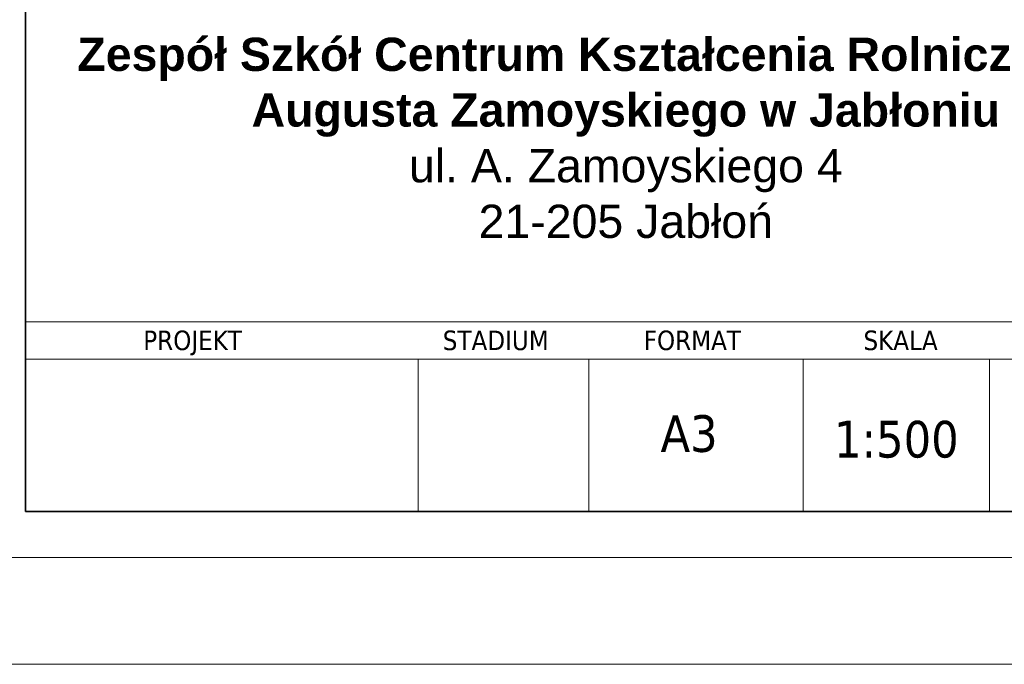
# Model space of a CAD drawing. Header units: metres. Extents: x 8472212 to 8494180, y 5728195 to 5779639.
# Tile 92 of 106: x 8482551 to 8484855, y 5756003 to 5757511. Entities that reach past the tile are written whole.
import ezdxf

# ---------------------------------------------------------------- set-up
doc = ezdxf.new("R2010")
doc.units = ezdxf.units.M
doc.header["$MEASUREMENT"] = 0
doc.layers.add('0A_MJ_tabelka', color=252, linetype='CONTINUOUS', lineweight=5)
doc.layers.add('0A_NIEwidoczne', color=222, linetype='CONTINUOUS', lineweight=0)
doc.styles.add('arial', font='arial.ttf')

msp = doc.modelspace()

# ---------------------------------------------------------------- linework, layer by layer
at = {"layer": '0A_MJ_tabelka', "color": 7, "lineweight": 35}
for p, q in [((8482564.7, 5758602), (8482564.7, 5756360)), ((8482564.7, 5756360), (8490116.6, 5756360))]:
    msp.add_line(p, q, dxfattribs=at)
at = {"layer": '0A_MJ_tabelka', "color": 7}
for p, q in [((8482564.7, 5757192.9), (8482564.7, 5756360)), ((8490208, 5756252.7), (8475858, 5756252.7))]:
    msp.add_line(p, q, dxfattribs=at)
at = {"layer": '0A_MJ_tabelka', "color": 7, "linetype": 'Continuous'}
for p, q in [((8482564.7, 5756803.4), (8485349, 5756803.4)), ((8482564.7, 5756716.7), (8485349, 5756716.7)), ((8483483.4, 5756716.7), (8483483.4, 5756360)), ((8483883.1, 5756716.7), (8483883.1, 5756360)), ((8484384, 5756716.7), (8484384, 5756360)), ((8484820.1, 5756716.7), (8484820.1, 5756360))]:
    msp.add_line(p, q, dxfattribs=at)
at = {"layer": '0A_NIEwidoczne', "lineweight": 0}
msp.add_line((8490458, 5756002.7), (8475608, 5756002.7), dxfattribs=at)

# ---------------------------------------------------------------- texts
at = {"layer": '0A_MJ_tabelka', "color": 7, "attachment_point": 2, "line_spacing_factor": 1.004016, "style": 'arial'}
for s, insert, char_height, width in [('{\\fArial|b1|i0|c238|p34;Zespół Szkół Centrum Kształcenia Rolniczego im. Augusta Zamoyskiego w Jabłoniu\\P}ul. A. Zamoyskiego 4\\P21-205 Jabłoń', (8483969.4, 5757468.5), 77.8048, 2575.287), ('{\\fTahoma|b0|i0|c238|p34;A3}', (8484117.5, 5756585.4), 85.817, 257.363), ('{\\fTahoma|b0|i0|c238|p34;1:500}', (8484602.4, 5756572.2), 85.817, 257.363)]:
    msp.add_mtext(s, dxfattribs=dict(at, insert=insert, char_height=char_height, width=width))
at = {"layer": '0A_MJ_tabelka', "color": 7, "char_height": 45.769, "attachment_point": 1, "style": 'arial'}
for s, insert in [('\\pt10.9758;{\\fTahoma|b0|i0|c238|p34;PROJEKT}', (8482840.3, 5756783.4)), ('\\pt10.9758;{\\fTahoma|b0|i0|c238|p34;STADIUM}', (8483541.1, 5756783.4)), ('\\pt10.9758;{\\fTahoma|b0|i0|c238|p34;FORMAT}', (8484011.3, 5756783.4)), ('\\pt10.9758;{\\fTahoma|b0|i0|c238|p34;SKALA}', (8484525.6, 5756783.4))]:
    msp.add_mtext(s, dxfattribs=dict(at, insert=insert))

doc.saveas('drawing.dxf')
